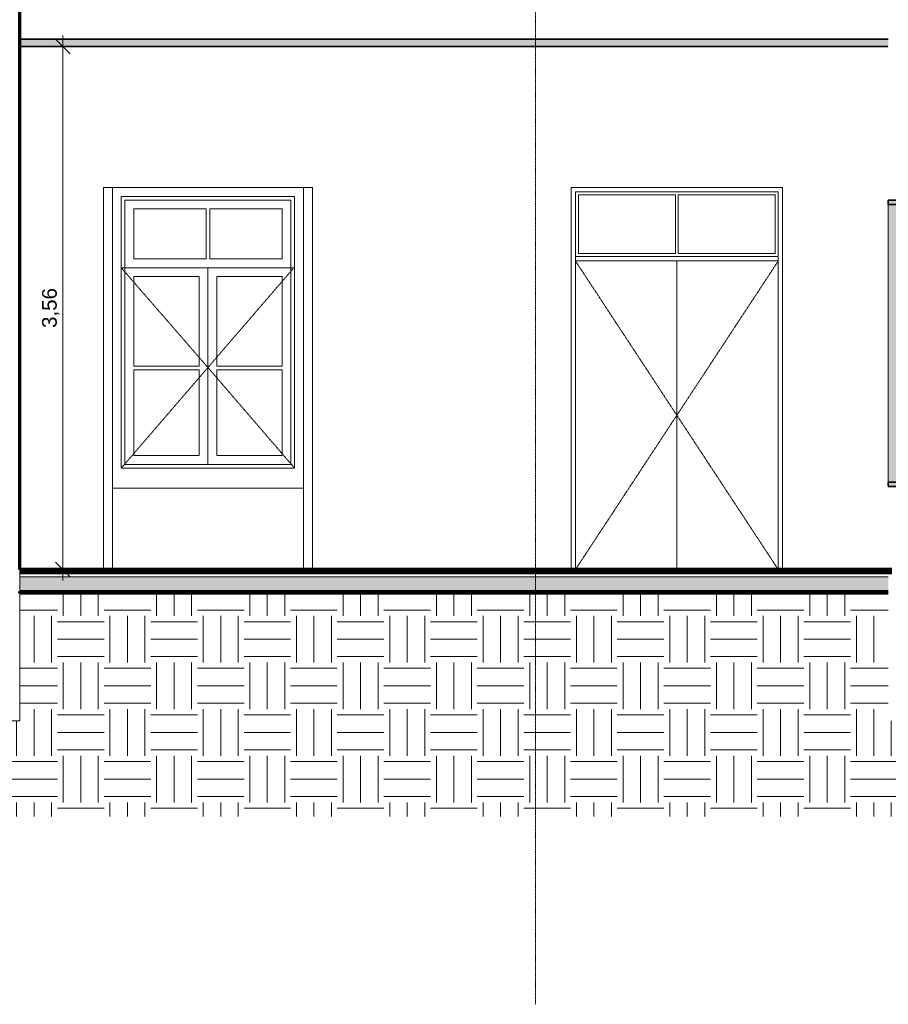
# Model space of a CAD drawing. Header units: millimetres. Extents: x -21497 to 33161, y -1951 to 8822.
# Tile 27 of 33: x 18620 to 24531, y -1930 to 4773. Entities that reach past the tile are written whole.
import ezdxf

# ---------------------------------------------------------------- set-up
doc = ezdxf.new("R2010")
doc.units = ezdxf.units.MM
for name, pattern in [('_Tracejado médio', [4, 3, -1]), ('_Tracejado pequeno', [2.25, 1.5, -0.75]), ('_Traço - ponto', [16, 12, -2, 0, -2])]:
    doc.linetypes.add(name, pattern=pattern)
for name, color, linetype, lineweight in [('A-ANNO-DIMS', 211, 'Continuous', 9), ('A-ANNO-DIMS-50', 211, 'Continuous', 9), ('A-CLNG', 13, 'Continuous', 25), ('A-CLNG-PATT', 13, 'Continuous', 25), ('A-DOOR', 31, 'Continuous', 18), ('A-DOOR-HDLN', 31, 'Continuous', 25), ('A-FLOR', 192, 'Continuous', 18), ('A-FLOR-MCUT', 51, 'Continuous', 18), ('A-FLOR-PATT', 8, 'Continuous', 25), ('A-GENM', 13, 'Continuous', 25), ('A-GLAZ', 151, 'Continuous', 18), ('A-GLAZ-HDLN', 1, '_Tracejado pequeno', 18), ('A-WALL', 113, 'Continuous', 18), ('S-GRID', 1, 'Continuous', 9)]:
    doc.layers.add(name, color=color, linetype=linetype, lineweight=lineweight)
doc.styles.add('Arial_3', font='arial.ttf', dxfattribs={"height": 100})
doc.dimstyles.new('Diagonal_-_2_0mm_Arial', dxfattribs={"dimscale": 304.8, "dimtxt": 102.02594, "dimasz": 0.328084, "dimexe": 0.246063, "dimexo": 0.0625, "dimgap": 0.024606, "dimtad": 1, "dimlfac": 0.001, "dimrnd": 0.01, "dimzin": 0, "dimdsep": 46, "dimtxsty": 'Arial_3', "dimblk1": 'OBLIQUE', "dimblk2": 'OBLIQUE', "dimsah": 1, "dimcen": 0.09, "dimdle": 0.246063, "dimadec": 0, "dimazin": 0, "dimtfac": 1, "dimtdec": 4, "dimtix": 1, "dimtmove": 0, "dimatfit": 3, "dimfxl": 0.492126, "dimfxlon": 1, "dimtvp": 1, "dimtolj": 1, "dimtzin": 0, "dimarcsym": 2})

# ---------------------------------------------------------------- blocks, each defined once
blk = doc.blocks.new('porta dupla - P08 - 1_44 x 2_60 m-4336730-CORTE F - MANTER _ DEMOLIR')
at = {"layer": 'A-DOOR'}
for p, q in [((-5667.5, 3630), (-5667.5, 1030)), ((-4227.5, 3630), (-5667.5, 3630)), ((-4227.5, 1030), (-4227.5, 3630)), ((-5637.5, 1030), (-5637.5, 3600)), ((-5637.5, 3600), (-4257.5, 3600)), ((-5617.5, 3180), (-5617.5, 3580)), ((-5617.5, 3580), (-4957.5, 3580)), ((-4957.5, 3580), (-4957.5, 3180)), ((-4937.5, 3580), (-4277.5, 3580)), ((-4937.5, 3180), (-4937.5, 3580)), ((-4277.5, 3580), (-4277.5, 3180)), ((-4257.5, 3600), (-4257.5, 1030)), ((-4257.5, 3160), (-5637.5, 3160)), ((-5637.5, 3160), (-5637.5, 3130)), ((-4957.5, 3180), (-5617.5, 3180)), ((-4277.5, 3180), (-4937.5, 3180)), ((-4257.5, 3130), (-4257.5, 3160)), ((-5637.5, 3130), (-4947.5, 3130)), ((-5637.5, 3130), (-5637.5, 1030)), ((-5637.5, 3130), (-4257.5, 3130)), ((-4947.5, 1030), (-4947.5, 3130)), ((-4947.5, 3130), (-4257.5, 3130)), ((-4947.5, 1030), (-4947.5, 3130)), ((-4257.5, 3130), (-4257.5, 1030))]:
    blk.add_line(p, q, dxfattribs=at)
at = {"layer": 'A-DOOR-HDLN', "linetype": '_Tracejado pequeno', "lineweight": 18}
for p, q in [((-4257.5, 3130), (-5637.5, 3130)), ((-5637.5, 3130), (-4947.5, 2080)), ((-4257.5, 3130), (-4947.5, 2080)), ((-4947.5, 2080), (-5637.5, 1030)), ((-4947.5, 2080), (-4257.5, 1030))]:
    blk.add_line(p, q, dxfattribs=at)
blk = doc.blocks.new('Window_CV - Window_CV - 1 divisão-4329172-CORTE F - MANTER _ DEMOLIR')
at = {"layer": 'A-GLAZ'}
for p, q in [((-8728.8, 3570), (-7548.8, 3570)), ((-8728.8, 1720), (-8728.8, 3570)), ((-7548.8, 3570), (-8728.8, 3570)), ((-8728.8, 3570), (-8728.8, 1720)), ((-7548.8, 3570), (-7548.8, 1720)), ((-7548.8, 1720), (-7548.8, 3570)), ((-8703.8, 3545), (-7573.8, 3545)), ((-8703.8, 1745), (-8703.8, 3545)), ((-7573.8, 3545), (-7573.8, 1745)), ((-8643.8, 3144), (-8643.8, 3485)), ((-8643.8, 3485), (-8151.3, 3485)), ((-8151.3, 3485), (-8151.3, 3144)), ((-8126.3, 3485), (-7633.8, 3485)), ((-8126.3, 3144), (-8126.3, 3485)), ((-7633.8, 3485), (-7633.8, 3144)), ((-8703.8, 3084), (-7573.8, 3084)), ((-8138.8, 3084), (-8703.8, 3084)), ((-8151.3, 3144), (-8643.8, 3144)), ((-7573.8, 3084), (-8138.8, 3084)), ((-8138.8, 3084), (-8138.8, 1745)), ((-8138.8, 1745), (-8138.8, 3084)), ((-7633.8, 3144), (-8126.3, 3144)), ((-8643.8, 2414.5), (-8643.8, 3024)), ((-8643.8, 3024), (-8198.8, 3024)), ((-8198.8, 3024), (-8198.8, 2414.5)), ((-8078.8, 2414.5), (-8078.8, 3024)), ((-8078.8, 3024), (-7633.8, 3024)), ((-7633.8, 3024), (-7633.8, 2414.5)), ((-8198.8, 2414.5), (-8643.8, 2414.5)), ((-7633.8, 2414.5), (-8078.8, 2414.5)), ((-8643.8, 1805), (-8643.8, 2389.5)), ((-8643.8, 2389.5), (-8198.8, 2389.5)), ((-8198.8, 2389.5), (-8198.8, 1805)), ((-8078.8, 2389.5), (-7633.8, 2389.5)), ((-8078.8, 1805), (-8078.8, 2389.5)), ((-7633.8, 2389.5), (-7633.8, 1805)), ((-7573.8, 1745), (-8703.8, 1745)), ((-8198.8, 1805), (-8643.8, 1805)), ((-7633.8, 1805), (-8078.8, 1805)), ((-7548.8, 1720), (-8728.8, 1720)), ((-8728.8, 1720), (-7548.8, 1720))]:
    blk.add_line(p, q, dxfattribs=at)
at = {"layer": 'A-GLAZ-HDLN'}
for p, q in [((-8728.8, 3084), (-7553.9, 3084)), ((-8728.8, 3084), (-8138.8, 2405)), ((-8138.8, 2405), (-7553.9, 3084)), ((-8138.8, 2405), (-8728.8, 1720)), ((-7548.8, 1720), (-8138.8, 2405))]:
    blk.add_line(p, q, dxfattribs=at)
blk = doc.blocks.new('JANELA - Simples 1_30 x 1_95-4318805-CORTE F - MANTER _ DEMOLIR')
at = {"layer": 'A-GENM', "linetype": '_Tracejado médio', "lineweight": 18}
h = blk.add_hatch(color=41, dxfattribs=at)
h.paths.add_polyline_path([(-3363.5, 1644), (-3353.5, 1644), (-3353.5, 3494), (-3363.5, 3494), (-3363.5, 2566.6)], flags=0)
h.paths.add_polyline_path([(-3338.5, 1644), (-3303.5, 1644), (-3303.5, 3494), (-3338.5, 3494), (-3338.5, 2566.6)], flags=0)
for points in [[(-3361, 3494), (-3306, 3494), (-3306, 3514), (-3361, 3514)], [(-3361, 1624), (-3306, 1624), (-3306, 1644), (-3361, 1644)]]:
    blk.add_hatch(color=21, dxfattribs=at).paths.add_polyline_path(points, flags=0)
at = {"layer": 'A-GLAZ', "linetype": '_Tracejado médio'}
h = blk.add_hatch(color=21, dxfattribs=at)
h.paths.add_polyline_path([(-3508.5, 1594), (-3158.5, 1594), (-3158.5, 1624), (-3508.5, 1624)], flags=0)
h.paths.add_polyline_path([(-3158.5, 3514), (-3158.5, 3544), (-3508.5, 3544), (-3508.5, 3514)], flags=0)
h = blk.add_hatch(color=41, dxfattribs=at)
h.paths.add_polyline_path([(-3508.5, 1624), (-3361, 1624), (-3361, 1644), (-3363.5, 1644), (-3363.5, 3494), (-3361, 3494), (-3361, 3514), (-3508.5, 3514), (-3508.5, 2566.6)], flags=0)
h.paths.add_polyline_path([(-3158.5, 1624), (-3158.5, 3514), (-3306, 3514), (-3306, 3494), (-3303.5, 3494), (-3303.5, 1644), (-3306, 1644), (-3306, 1624), (-3303.5, 1624)], flags=0)
blk.add_hatch(color=21, dxfattribs=at).paths.add_polyline_path([(-3353.5, 1644), (-3338.5, 1644), (-3338.5, 3494), (-3353.5, 3494), (-3353.5, 2566.6)], flags=0)
at = {"layer": 'A-GENM', "color": 40, "linetype": '_Tracejado médio', "lineweight": 18}
for p, q in [((-3363.5, 3494), (-3361, 3494)), ((-3363.5, 1644), (-3363.5, 3494)), ((-3306, 3494), (-3303.5, 3494)), ((-3303.5, 3494), (-3303.5, 1644)), ((-3361, 1644), (-3363.5, 1644)), ((-3303.5, 1644), (-3306, 1644))]:
    blk.add_line(p, q, dxfattribs=at)
at = {"layer": 'A-GLAZ', "color": 30, "linetype": '_Tracejado médio', "lineweight": 35}
for p, q in [((-3158.5, 3544), (-3508.5, 3544)), ((-3508.5, 3544), (-3508.5, 3514)), ((-3508.5, 3514), (-3158.5, 3514)), ((-3306, 3514), (-3361, 3514)), ((-3361, 3514), (-3361, 3494)), ((-3361, 3494), (-3306, 3494)), ((-3353.5, 3494), (-3353.5, 1644)), ((-3338.5, 3494), (-3353.5, 3494)), ((-3338.5, 1644), (-3338.5, 3494)), ((-3306, 3494), (-3306, 3514)), ((-3158.5, 3514), (-3158.5, 3544)), ((-3158.5, 1624), (-3508.5, 1624)), ((-3508.5, 1624), (-3508.5, 1594)), ((-3306, 1644), (-3361, 1644)), ((-3361, 1644), (-3361, 1624)), ((-3361, 1624), (-3306, 1624)), ((-3353.5, 1644), (-3338.5, 1644)), ((-3306, 1624), (-3306, 1644)), ((-3158.5, 1594), (-3158.5, 1624)), ((-3508.5, 1594), (-3158.5, 1594))]:
    blk.add_line(p, q, dxfattribs=at)
at = {"layer": 'A-GLAZ', "color": 40, "linetype": '_Tracejado médio'}
for p, q in [((-3508.5, 3514), (-3508.5, 1624)), ((-3158.5, 3514), (-3158.5, 1624))]:
    blk.add_line(p, q, dxfattribs=at)
blk = doc.blocks.new('DIMBLOCK4-CORTE F - MANTER _ DEMOLIR')
at = {"layer": 'A-ANNO-DIMS-50', "lineweight": 18}
for p, q in [((18914, 4590), (18864, 4640)), ((18914, 4590), (18964, 4540)), ((18914, 1030), (18864, 1080)), ((18914, 1030), (18964, 980))]:
    blk.add_line(p, q, dxfattribs=at)
at = {"layer": 'A-ANNO-DIMS-50'}
for p, q in [((18914, 4665), (18914, 955)), ((19064, 4590), (18839, 4590)), ((18914, 4590), (19064, 4590)), ((19064, 1030), (18839, 1030)), ((18914, 1030), (19064, 1030))]:
    blk.add_line(p, q, dxfattribs=at)
at = {"layer": 'A-ANNO-DIMS-50', "color": 0, "insert": (18772, 2674.3), "char_height": 100, "width": 325.653, "attachment_point": 1, "rotation": 90, "line_spacing_factor": 0.941778, "style": 'Arial_3'}
blk.add_mtext('3,56', dxfattribs=at)
blk = doc.blocks.new('_Oblique')
at = {"color": 0, "linetype": 'ByBlock', "lineweight": -2}
blk.add_line((-0.5, -0.5), (0.5, 0.5), dxfattribs=at)

msp = doc.modelspace()

# ---------------------------------------------------------------- hatches: boundary and pattern name
at = {"layer": 'A-CLNG-PATT', "lineweight": 18}
msp.add_hatch(color=21, dxfattribs=at).paths.add_polyline_path([(24289.779, 4590), (24531.194, 4590), (24531.194, 4640), (18621.194, 4640), (18621.194, 4590), (22818.562, 4590)], flags=0)
at = {"layer": 'A-FLOR-PATT', "lineweight": 18}
h = msp.add_hatch(dxfattribs=at)
h.set_pattern_fill('FP_4', color=256, style=0, pattern_type=2)
h.set_pattern_definition([(50, (18558.65, 3294.04), (364.368, -31.878), [38.1, -419.1]), (355, (18558.65, 3294.04), (-70.486, 382.113), [30.48, -335.28]), (100.451, (18589, 3291.38), (293.885, 350.233), [32.38, -356.18]), (46.184, (18558.65, 3395.64), (542.158, -84.086), [57.15, -628.65]), (96.636, (18603.83, 3388.63), (474.805, 494.855), [48.57, -534.27]), (351.184, (18558.65, 3395.64), (474.81, 494.85), [45.72, -502.92]), (21, (18609.45, 3370.24), (303.228, -204.53), [38.1, -419.1]), (326, (18609.45, 3370.24), (123.604, 368.376), [30.48, -335.28]), (71.451, (18634.72, 3353.2), (426.834, 163.843), [32.38, -356.18]), (37.5, (18558.65, 3294.04), (6.1766, 169.1102), [16.764, -314.452, 16.764, -323.596, -336.55]), (37.5, (18558.65, 3294.04), (6.1766, 169.1102), [-671.576, 16.764, -319.786]), (7.5, (18558.65, 3294.04), (133.639, 200.3615), [16.764, -177.292, 16.764, -306.832, -128.27]), (7.5, (18558.65, 3294.04), (133.639, 200.3615), [-517.652, 16.764, -111.506]), (327.5, (18445.37, 3294.04), (271.1818, -11.4584), [16.764, -110.236, 16.764, -379.476, -525.78]), (327.5, (18445.37, 3294.04), (271.1818, -11.4584), [-523.24, 16.764, -509.016]), (317.5, (18394.57, 3294.04), (296.2585, 50.853), [16.764, -148.336, 16.764, -246.38, -373.38]), (317.5, (18394.57, 3294.04), (296.2585, 50.853), [-428.244, 16.764, -356.616])])
h.paths.add_polyline_path([(10041.194, 880), (18421.194, 880), (18421.194, 980), (10041.194, 980), (10041.194, 958.042)], flags=0)
h.paths.add_polyline_path([(24531.194, 880), (24531.194, 980), (18621.194, 980), (18621.194, 880), (24289.779, 880)], flags=0)
h = msp.add_hatch(dxfattribs=at)
h.set_pattern_fill('FP_5', color=256, style=0, pattern_type=2)
h.set_pattern_definition([(0, (18558.65, 3294.04), (317.5, 317.5), [317.5, -317.5]), (0, (18558.65, 3413.1), (317.5, 317.5), [317.5, -317.5]), (0, (18558.65, 3532.16), (317.5, 317.5), [317.5, -317.5]), (90, (18598.34, 3571.85), (-317.5, 317.5), [317.5, -317.5]), (90, (18717.4, 3571.85), (-317.5, 317.5), [317.5, -317.5]), (90, (18836.46, 3571.85), (-317.5, 317.5), [317.5, -317.5])])
h.paths.add_polyline_path([(9866.032, -650.474), (24881.194, -650.474), (24881.194, 0), (24531.194, 0), (24531.194, 870), (18621.194, 870), (18621.194, 0), (18421.194, 0), (18421.194, 870), (10041.194, 870), (10041.194, -140), (9691.194, -140), (9691.194, -650.474), (9864.783, -650.474)], flags=0)

# ---------------------------------------------------------------- linework, layer by layer
at = {"layer": 'A-CLNG', "color": 30, "linetype": '_Tracejado médio', "lineweight": 35}
for p, q in [((24531.194, 4640), (18621.194, 4640)), ((18621.194, 4640), (18621.194, 4590)), ((18621.194, 4590), (24531.194, 4590))]:
    msp.add_line(p, q, dxfattribs=at)
at = {"layer": 'A-FLOR', "lineweight": 70}
for p, q in [((24556.194, 1030), (18621.194, 1030)), ((18621.194, 1010), (24556.194, 1010)), ((18621.194, 880), (24531.194, 880)), ((24531.194, 870), (18621.194, 870))]:
    msp.add_line(p, q, dxfattribs=at)
at = {"layer": 'A-FLOR-MCUT'}
msp.add_line((24531.194, 980), (18621.194, 980), dxfattribs=at)
at = {"layer": 'A-WALL', "lineweight": 70}
for p, q in [((18621.194, 1030), (18621.194, 5048.7)), ((18621.194, 870), (18621.194, 880))]:
    msp.add_line(p, q, dxfattribs=at)
at = {"layer": 'A-WALL'}
for p, q in [((19189.665, 3630), (20612.165, 3630)), ((19189.665, 1030), (19189.665, 3630)), ((19250.915, 3630), (19250.915, 1030)), ((20550.915, 1030), (20550.915, 3630)), ((20612.165, 3630), (20612.165, 1030)), ((22372.165, 3630), (23812.165, 3630)), ((22372.165, 1030), (22372.165, 3630)), ((23812.165, 3630), (23812.165, 1030)), ((19250.915, 1584), (20550.915, 1584)), ((18621.194, 880), (18621.194, 1030)), ((18621.194, 0), (18621.194, 870)), ((18421.194, 0), (18621.194, 0))]:
    msp.add_line(p, q, dxfattribs=at)
at = {"layer": 'S-GRID', "linetype": '_Traço - ponto'}
msp.add_line((22131.194, -1929.555), (22131.194, 8321.869), dxfattribs=at)

# ---------------------------------------------------------------- block references
at = {"layer": 'A-DOOR'}
msp.add_blockref('porta dupla - P08 - 1_44 x 2_60 m-4336730-CORTE F - MANTER _ DEMOLIR', (28039.686, 0), dxfattribs=at)
at = {"layer": 'A-GLAZ'}
msp.add_blockref('Window_CV - Window_CV - 1 divisão-4329172-CORTE F - MANTER _ DEMOLIR', (28039.686, 0), dxfattribs=at)
at = {"layer": 'A-GLAZ', "color": 40, "linetype": '_Tracejado médio'}
msp.add_blockref('JANELA - Simples 1_30 x 1_95-4318805-CORTE F - MANTER _ DEMOLIR', (28039.686, 0), dxfattribs=at)

# ---------------------------------------------------------------- dimensions: what is measured, and where the dimension line sits
at = {"layer": 'A-ANNO-DIMS'}
dim = msp.add_linear_dim(base=(18914.012, 1030), p1=(19064.012, 4590), p2=(19064.012, 1030), angle=90, dimstyle='Diagonal_-_2_0mm_Arial', override={"dimpost": '<>', "dimfxl": 3560}, dxfattribs=at)
dim.commit()
dim.dimension.update_dxf_attribs({"geometry": 'DIMBLOCK4-CORTE F - MANTER _ DEMOLIR', "text_midpoint": (18855.421, 2810)})

doc.saveas('drawing.dxf')
